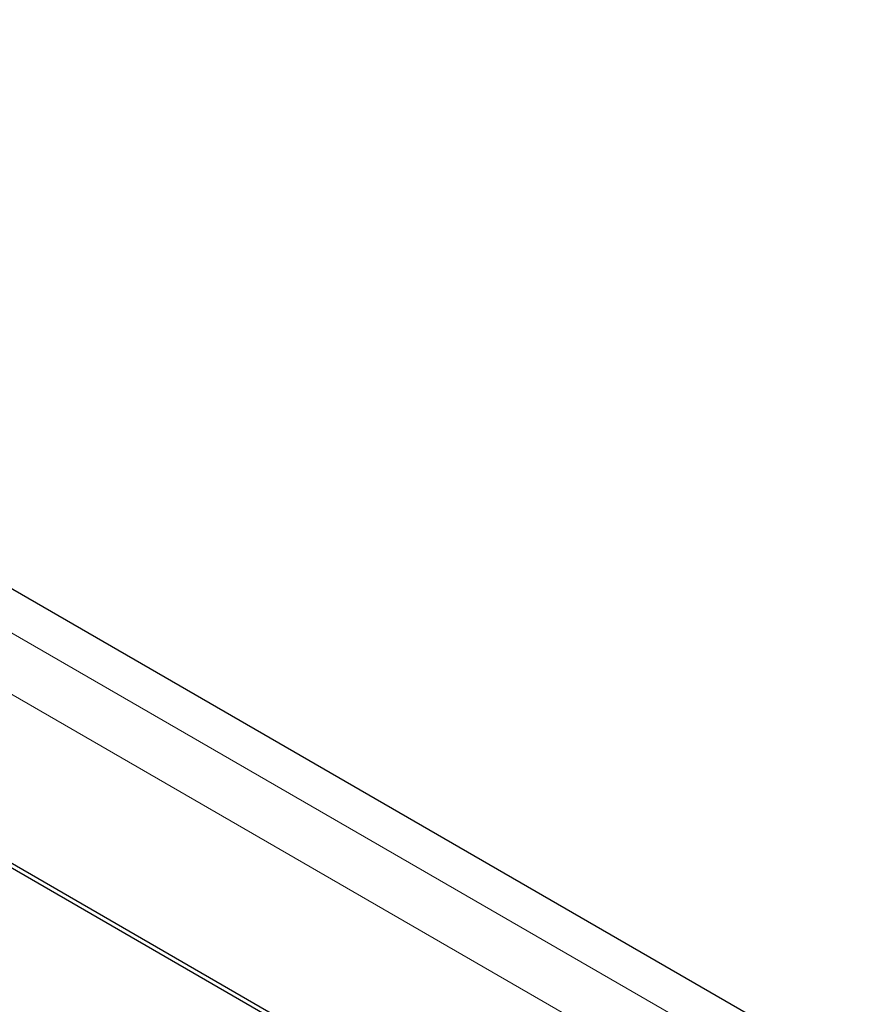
# Paper-space layout 'Blatt4' of a CAD drawing. Header units: millimetres. Extents: x 5 to 418, y 2 to 292.
# Tile 47 of 111: x 119.13 to 122.84, y 191.44 to 195.8. Entities that reach past the tile are written whole.
import ezdxf

# ---------------------------------------------------------------- set-up
doc = ezdxf.new("R2010")
doc.units = ezdxf.units.MM

psp = doc.layouts.new('Blatt4')

# ---------------------------------------------------------------- linework, layer by layer
at = {"color": 7, "linetype": 'Continuous', "lineweight": 25}
for p, q in [((124.7695, 190.0043), (113.5249, 196.4956)), ((122.1041, 190.3274), (116.1526, 193.7631)), ((122.0864, 190.3172), (116.1938, 193.7189))]:
    psp.add_line(p, q, dxfattribs=at)
at = {"color": 7, "linetype": 'Continuous', "lineweight": 18}
for p, q in [((115.5318, 195.1421), (122.9605, 190.8536)), ((122.8427, 190.6495), (115.414, 194.938))]:
    psp.add_line(p, q, dxfattribs=at)

doc.saveas('drawing.dxf')
